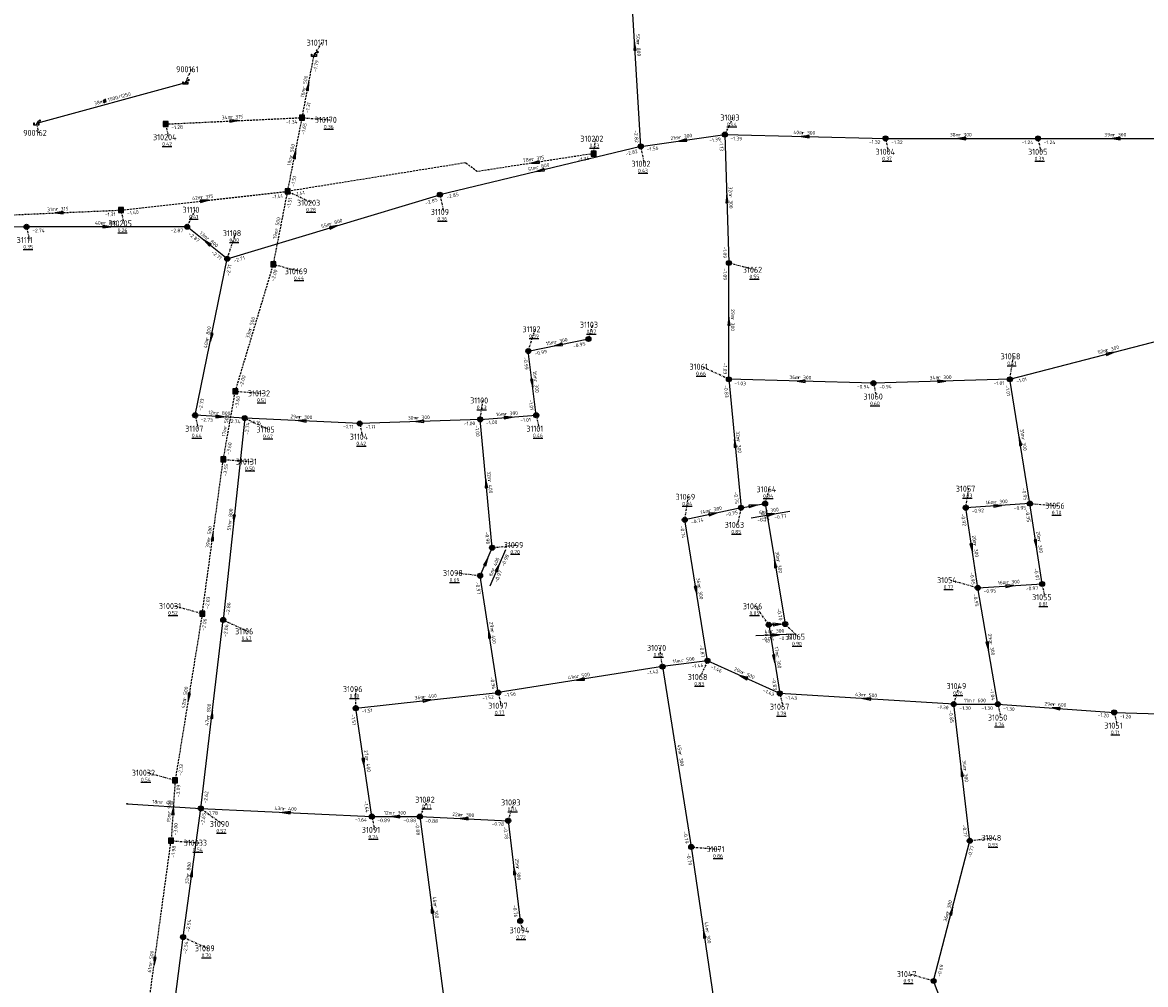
# Model space of a CAD drawing. Extents: x 188323 to 208361, y 565368 to 574910.
# Tile 67 of 256: x 201057 to 201337, y 568459 to 568699. Entities that reach past the tile are written whole.
import ezdxf

# ---------------------------------------------------------------- set-up
doc = ezdxf.new("R2010")
doc.units = 0
doc.linetypes.add('DASHDOT', pattern=[1, 0.5, -0.25, 0, -0.25])
doc.linetypes.add('DASHED', pattern=[0.75, 0.5, -0.25])
doc.layers.get('0').update_dxf_attribs({"linetype": 'CONTINUOUS'})
for name, color, linetype in [('RIO-AFM', 7, 'CONTINUOUS'), ('RIO-BOK', 7, 'CONTINUOUS'), ('RIO-DET', 7, 'CONTINUOUS'), ('RIO-KNP', 7, 'CONTINUOUS'), ('RIO-KNR', 7, 'CONTINUOUS'), ('RIO-LAG', 7, 'CONTINUOUS'), ('RIO-LAG_0B', 7, 'CONTINUOUS'), ('RIO-LAG_1B', 7, 'DASHED'), ('RIO-LEN', 7, 'CONTINUOUS'), ('RIO-MVD', 1, 'CONTINUOUS'), ('RIO-VRB', 6, 'DASHDOT'), ('RIO-VRH', 7, 'CONTINUOUS')]:
    doc.layers.add(name, color=color, linetype=linetype)
doc.styles.add('RIO-TXT', font='isocp.shx')

# ---------------------------------------------------------------- blocks, each defined once
blk = doc.blocks.new('L_VHR')
blk.add_lwpolyline([(-0.5, 0), (0.5, 0), (-0.5, 0.15), (-0.5, -0.15), (0.5, 0)])
blk = doc.blocks.new('L_VKT')
blk.add_line((0.3, 0.95), (-0.3, -0.05))
blk.add_lwpolyline([(0.3, 0.15), (0.3, 0.75), (-0.3, 0.75), (-0.3, 0.15)], close=True)
blk = doc.blocks.new('K_IPG')
blk.add_circle((0, 0), 0.5)
for points in [[(0, 0), (-0.5, 0), (-0.433013, 0.25)], [(0, 0), (-0.433013, -0.25), (-0.5, 0)], [(0, 0), (-0.433013, 0.25), (-0.25, 0.433013)], [(0, 0), (-0.25, -0.433013), (-0.433013, -0.25)], [(0, 0), (-0.25, 0.433013), (0, 0.5)], [(0, 0), (0, -0.5), (-0.25, -0.433013)], [(0, 0), (0, 0.5), (0.25, 0.433013)], [(0, 0), (0.25, 0.433013), (0.433013, 0.25)], [(0, 0), (0.433013, 0.25), (0.5, 0)], [(0, 0), (0.5, 0), (0.433013, -0.25)], [(0, 0), (0.433013, -0.25), (0.25, -0.433013)], [(0, 0), (0.25, -0.433013), (0, -0.5)]]:
    blk.add_solid(points)
at = {"style": 'RIO-TXT', "flags": 1}
blk.add_attdef('KNOOPNAAM', (2, 2), '', height=1, dxfattribs=at)
blk = doc.blocks.new('K_IPR')
blk.add_lwpolyline([(-0.5, -0.5), (0.5, -0.5), (0.5, 0.5), (-0.5, 0.5)], close=True)
blk.add_solid([(-0.5, 0.5), (0.5, 0.5), (-0.5, -0.5), (0.5, -0.5)])
at = {"style": 'RIO-TXT', "flags": 1}
blk.add_attdef('KNOOPNAAM', (2, 2), '', height=1, dxfattribs=at)
blk = doc.blocks.new('K_UTB')
blk.add_lwpolyline([(0.5, 0.15), (0.5, -0.3), (-0.5, -0.3), (-0.5, 0.15), (-0.45, 0.15), (-0.45, -0.25), (0, -0.25), (0.45, -0.25), (0.45, 0.15)], close=True)
blk.add_lwpolyline([(0.85, 0.6), (0.55, 0.65), (0.614828, 0.459583), (0.850842, 0.598937)])
blk.add_arc((0.85, -0.25), 0.85, 90, 180)
at = {"style": 'RIO-TXT', "flags": 1}
blk.add_attdef('KNOOPNAAM', (2, 2), '', height=1, dxfattribs=at)
blk = doc.blocks.new('K_FIC')
blk.add_circle((0, 0), 0.0625)
at = {"style": 'RIO-TXT', "flags": 1}
blk.add_attdef('KNOOPNAAM', (2, 2), '', height=1, dxfattribs=at)
blk = doc.blocks.new('491_03______31063_____31064_')
at = {"layer": 'RIO-LAG_0B'}
blk.add_line((0, 0), (9.687, 1.614), dxfattribs=at)
at = {"layer": 'RIO-VRH', "xscale": 2, "yscale": 2, "zscale": 2, "rotation": 9.4614}
blk.add_blockref('L_VHR', (4.8435, 0.807), dxfattribs=at)
at = {"layer": 'RIO-AFM', "style": 'RIO-TXT'}
blk.add_text('r 300', height=0.9, rotation=9.4614, dxfattribs=at).set_placement((3.6958, 1.1229))
at = {"layer": 'RIO-BOK', "style": 'RIO-TXT'}
for s, p in [('-0.75', (1.6109, -1.1508)), ('-0.77', (5.8721, -0.4406))]:
    blk.add_text(s, height=0.9, rotation=9.4614, dxfattribs=at).set_placement(p)
at = {"layer": 'RIO-LEN', "style": 'RIO-TXT'}
blk.add_text('6m', height=0.9, rotation=9.4614, dxfattribs=at).set_placement((2.0978, 0.8565))
blk = doc.blocks.new('492_03______31065_____31066_')
at = {"layer": 'RIO-LAG_0B'}
blk.add_line((0, 0), (-9.813, -0.412), dxfattribs=at)
at = {"layer": 'RIO-VRH', "xscale": 2, "yscale": 2, "zscale": 2, "rotation": 362.3857}
blk.add_blockref('L_VHR', (-4.9065, -0.206), dxfattribs=at)
at = {"layer": 'RIO-AFM', "style": 'RIO-TXT'}
blk.add_text('r 300', height=0.9, rotation=362.3857, dxfattribs=at).set_placement((-6.007, 0.2494))
at = {"layer": 'RIO-BOK', "style": 'RIO-TXT'}
for s, p in [('-0.74', (-8.3553, -1.7516)), ('-0.79', (-4.0382, -1.569))]:
    blk.add_text(s, height=0.9, rotation=362.3857, dxfattribs=at).set_placement(p)
at = {"layer": 'RIO-LEN', "style": 'RIO-TXT'}
blk.add_text('4m', height=0.9, rotation=362.3857, dxfattribs=at).set_placement((-7.6255, 0.181))
blk = doc.blocks.new('494_03______31098_____31099_')
at = {"layer": 'RIO-LAG_0B'}
blk.add_line((0, 0), (3.868, 9.026), dxfattribs=at)
at = {"layer": 'RIO-VRH', "xscale": 2, "yscale": 2, "zscale": 2, "rotation": 66.7947}
blk.add_blockref('L_VHR', (1.934, 4.513), dxfattribs=at)
at = {"layer": 'RIO-AFM', "style": 'RIO-TXT'}
blk.add_text('r 400', height=0.9, rotation=66.7947, dxfattribs=at).set_placement((1.049, 3.7169))
at = {"layer": 'RIO-BOK', "style": 'RIO-TXT'}
for s, p in [('-0.98', (3.5395, 4.7049)), ('-0.97', (1.8382, 0.7351))]:
    blk.add_text(s, height=0.9, rotation=66.7947, dxfattribs=at).set_placement(p)
at = {"layer": 'RIO-LEN', "style": 'RIO-TXT'}
blk.add_text('8m', height=0.9, rotation=66.7947, dxfattribs=at).set_placement((0.4108, 2.2279))

msp = doc.modelspace()

# ---------------------------------------------------------------- linework, layer by layer
at = {"layer": 'RIO-LAG'}
msp.add_line((201097.552, 568683.904), (201060.448, 568673.728), dxfattribs=at)
at = {"layer": 'RIO-LAG_0B'}
for p, q in [((201211.008, 568668.032), (201208, 568718.016)), ((201211.008, 568668.032), (201232, 568670.976)), ((201232, 568670.976), (201272, 568670.016)), ((201232, 568670.976), (201232.992, 568638.976)), ((201272, 568670.016), (201310, 568670.016)), ((201310, 568670.016), (201348.992, 568670.016)), ((201211.008, 568668.032), (201160.992, 568656)), ((201108, 568640), (201160.992, 568656)), ((201058, 568648), (201014, 568646.976)), ((201098, 568648), (201058, 568648)), ((201108, 568640), (201098, 568648)), ((201100, 568601.024), (201108, 568640)), ((201232.992, 568609.984), (201232.992, 568638.976)), ((201303.008, 568609.984), (201352.992, 568622.976)), ((201183.008, 568617.024), (201198, 568620.032)), ((201184.992, 568601.024), (201183.008, 568617.024)), ((201268.992, 568609.024), (201232.992, 568609.984)), ((201232.992, 568609.984), (201236, 568577.984)), ((201303.008, 568609.984), (201268.992, 568609.024)), ((201308, 568579.008), (201303.008, 568609.984)), ((201112.336, 568600.32), (201100, 568601.024)), ((201112.336, 568600.32), (201107.008, 568550.016)), ((201140.992, 568598.976), (201112.336, 568600.32)), ((201171.008, 568600), (201140.992, 568598.976)), ((201171.008, 568600), (201184.992, 568601.024)), ((201174, 568568), (201171.008, 568600)), ((201236, 568577.984), (201222, 568574.976)), ((201236, 568577.984), (201242, 568579.008)), ((201242, 568579.008), (201247.008, 568548.992)), ((201308, 568579.008), (201292, 568577.984)), ((201295.008, 568558.016), (201292, 568577.984)), ((201311.008, 568558.976), (201308, 568579.008)), ((201227.648, 568539.84), (201222, 568574.976)), ((201171.008, 568561.024), (201174, 568568)), ((201175.504, 568531.904), (201171.008, 568561.024)), ((201295.008, 568558.016), (201311.008, 568558.976)), ((201300, 568529.024), (201295.008, 568558.016)), ((201101.408, 568503.04), (201107.008, 568550.016)), ((201247.008, 568548.992), (201242.912, 568548.8)), ((201242.912, 568548.8), (201245.68, 568531.712)), ((201216.464, 568538.368), (201175.504, 568531.904)), ((201227.648, 568539.84), (201216.464, 568538.368)), ((201216.464, 568538.368), (201223.616, 568493.44)), ((201245.68, 568531.712), (201227.648, 568539.84)), ((201140, 568528), (201175.504, 568531.904)), ((201288.992, 568529.024), (201245.68, 568531.712)), ((201144, 568500.992), (201140, 568528)), ((201292.992, 568494.976), (201288.992, 568529.024)), ((201288.992, 568529.024), (201300, 568529.024)), ((201300, 568529.024), (201328.992, 568526.976)), ((201328.992, 568526.976), (201356.992, 568526.016)), ((201083.056, 568504.192), (201101.408, 568503.04)), ((201096.992, 568470.976), (201101.408, 568503.04)), ((201101.408, 568503.04), (201144, 568500.992)), ((201144, 568500.992), (201156, 568500.992)), ((201156, 568500.992), (201178, 568499.968)), ((201156, 568500.992), (201162, 568454.976)), ((201178, 568499.968), (201180.992, 568475.008)), ((201223.616, 568493.44), (201230, 568449.984)), ((201284, 568460.032), (201292.992, 568494.976)), ((201091.008, 568424), (201096.992, 568470.976)), ((201302, 568412.032), (201284, 568460.032))]:
    msp.add_line(p, q, dxfattribs=at)
at = {"layer": 'RIO-LAG_1B'}
for p, q in [((201126.656, 568675.2), (201129.632, 568690.816)), ((201092.624, 568673.6), (201126.656, 568675.2)), ((201123.056, 568656.832), (201126.656, 568675.2)), ((201081.536, 568652.16), (201123.056, 568656.832)), ((201119.504, 568638.656), (201123.056, 568656.832)), ((201050.704, 568650.816), (201081.536, 568652.16)), ((201110, 568606.976), (201119.504, 568638.656)), ((201107.008, 568590.016), (201110, 568606.976)), ((201101.76, 568551.552), (201107.008, 568590.016)), ((201101.76, 568551.552), (201095.008, 568510.016)), ((201095.008, 568510.016), (201094, 568494.976)), ((201085.776, 568434.944), (201094, 568494.976))]:
    msp.add_line(p, q, dxfattribs=at)
msp.add_lwpolyline([(201199.264, 568666.24), (201170.272, 568661.76), (201167.36, 568663.936), (201123.056, 568656.832)], dxfattribs=at)
at = {"layer": 'RIO-VRB'}
for p, q in [((201129.63, 568690.83), (201131.6064, 568693.8858)), ((201097.55, 568683.9), (201099.0872, 568687.2632)), ((201126.65, 568675.18), (201133.6175, 568674.6513)), ((201232, 568671), (201234.0371, 568675.2293)), ((201060.45, 568673.74), (201060.9835, 568671.4116)), ((201092.62, 568673.63), (201093.3271, 568670.3168)), ((201199.26, 568666.23), (201199.7935, 568669.9584)), ((201272, 568670), (201272.7071, 568666.6868)), ((201310, 568670), (201310.7071, 568666.6868)), ((201211, 568668), (201211.8806, 568663.702)), ((201123.06, 568656.81), (201129.1869, 568653.9722)), ((201161, 568656), (201161.8806, 568651.702)), ((201081.53, 568652.15), (201082.2371, 568648.8368)), ((201098, 568648), (201100.0371, 568652.2293)), ((201058, 568648), (201058.7071, 568644.6868)), ((201108, 568640), (201110.0771, 568646.4089)), ((201233, 568639), (201239.6482, 568637.28)), ((201119.51, 568638.63), (201126.1582, 568636.91)), ((201183, 568617), (201184.7352, 568622.4692)), ((201198, 568620), (201199.0514, 568623.5897)), ((201303, 568610), (201303.8806, 568615.698)), ((201233, 568610), (201226.351, 568613.1179)), ((201269, 568609), (201269.7071, 568605.6868)), ((201110, 568607), (201116.9675, 568606.4713)), ((201171, 568600), (201171.7071, 568604.7132)), ((201100, 568601), (201100.7071, 568597.6868)), ((201112.33, 568600.31), (201118.4569, 568597.4722)), ((201185, 568601), (201185.7071, 568597.6868)), ((201141, 568599), (201141.7071, 568595.6868)), ((201107, 568590), (201113.9675, 568589.4713)), ((201292, 568578), (201292.7071, 568582.7132)), ((201222, 568575), (201222.8806, 568580.698)), ((201242, 568579), (201243.0514, 568582.5897)), ((201236, 568578), (201235.121, 568573.7017)), ((201308, 568579), (201314.9675, 568578.4713)), ((201174, 568568), (201180.075, 568568.7)), ((201171, 568561), (201164.925, 568561.6981)), ((201295, 568558), (201288.0321, 568559.9265)), ((201311, 568559), (201311.7071, 568555.6868)), ((201101.76, 568551.54), (201094.7921, 568553.4665)), ((201242.92, 568548.83), (201239.657, 568553.4169)), ((201107, 568550), (201113.1269, 568547.1622)), ((201247, 568549), (201250.2618, 568545.812)), ((201216.47, 568538.34), (201215.7617, 568543.053)), ((201227.64, 568539.87), (201225.9063, 568535.8003)), ((201140, 568528), (201139.9994, 568532.775)), ((201289, 568529), (201290.3933, 568533.5294)), ((201175.5, 568531.93), (201176.2071, 568528.6168)), ((201245.68, 568531.71), (201246.3871, 568528.3968)), ((201300, 568529), (201300.7071, 568525.6868)), ((201329, 568527), (201329.7071, 568523.6868)), ((201095, 568510), (201088.0321, 568511.9265)), ((201156, 568501), (201158.0371, 568505.2293)), ((201178, 568500), (201179.3933, 568504.5294)), ((201101.4, 568503.01), (201106.8194, 568499.1619)), ((201144, 568501), (201144.7071, 568497.6868)), ((201094, 568495), (201100.9675, 568494.4713)), ((201223.61, 568493.42), (201230.5775, 568492.8913)), ((201293, 568495), (201299.075, 568495.7)), ((201181, 568475), (201181.5335, 568472.6716)), ((201097, 568471), (201103.1269, 568468.1622)), ((201284, 568460), (201278.017, 568461.7531))]:
    msp.add_line(p, q, dxfattribs=at)

# ---------------------------------------------------------------- block references
at = {"layer": 'RIO-AFM', "xscale": 0.9, "yscale": 0.9, "zscale": 0.9, "rotation": 375.3137}
msp.add_blockref('L_VKT', (201077.5626, 568678.9565), dxfattribs=at)
at = {"layer": 'RIO-DET'}
for name, p in [('491_03______31063_____31064_', (201238.496, 568575.488)), ('494_03______31098_____31099_', (201173.504, 568558.528)), ('492_03______31065_____31066_', (201249.504, 568546.496))]:
    msp.add_blockref(name, p, dxfattribs=at)
at = {"layer": 'RIO-KNP', "xscale": 1.25, "yscale": 1.25, "zscale": 1.25}
for name, p in [('K_UTB', (201129.632, 568690.816)), ('K_UTB', (201097.552, 568683.904)), ('K_IPR', (201126.656, 568675.2)), ('K_UTB', (201060.448, 568673.728)), ('K_IPR', (201092.624, 568673.6)), ('K_IPG', (201232, 568670.976)), ('K_IPG', (201272, 568670.016)), ('K_IPG', (201310, 568670.016)), ('K_IPR', (201199.264, 568666.24)), ('K_IPG', (201211.008, 568668.032)), ('K_IPR', (201123.056, 568656.832)), ('K_IPG', (201160.992, 568656)), ('K_IPR', (201081.536, 568652.16)), ('K_IPG', (201058, 568648)), ('K_IPG', (201098, 568648)), ('K_IPG', (201108, 568640)), ('K_IPR', (201119.504, 568638.656)), ('K_IPG', (201232.992, 568638.976)), ('K_IPG', (201198, 568620.032)), ('K_IPG', (201183.008, 568617.024)), ('K_IPG', (201232.992, 568609.984)), ('K_IPG', (201268.992, 568609.024)), ('K_IPG', (201303.008, 568609.984)), ('K_IPR', (201110, 568606.976)), ('K_IPG', (201100, 568601.024)), ('K_IPG', (201112.336, 568600.32)), ('K_IPG', (201140.992, 568598.976)), ('K_IPG', (201171.008, 568600)), ('K_IPG', (201184.992, 568601.024)), ('K_IPR', (201107.008, 568590.016)), ('K_IPG', (201236, 568577.984)), ('K_IPG', (201242, 568579.008)), ('K_IPG', (201292, 568577.984)), ('K_IPG', (201308, 568579.008)), ('K_IPG', (201222, 568574.976)), ('K_IPG', (201174, 568568)), ('K_IPG', (201171.008, 568561.024)), ('K_IPG', (201295.008, 568558.016)), ('K_IPG', (201311.008, 568558.976)), ('K_IPR', (201101.76, 568551.552)), ('K_IPG', (201107.008, 568550.016)), ('K_IPG', (201242.912, 568548.8)), ('K_IPG', (201247.008, 568548.992)), ('K_IPG', (201216.464, 568538.368)), ('K_IPG', (201227.648, 568539.84)), ('K_IPG', (201175.504, 568531.904)), ('K_IPG', (201245.68, 568531.712)), ('K_IPG', (201288.992, 568529.024)), ('K_IPG', (201300, 568529.024)), ('K_IPG', (201140, 568528)), ('K_IPG', (201328.992, 568526.976)), ('K_IPR', (201095.008, 568510.016)), ('K_FIC', (201083.056, 568504.192)), ('K_IPG', (201101.408, 568503.04)), ('K_IPG', (201144, 568500.992)), ('K_IPG', (201156, 568500.992)), ('K_IPG', (201178, 568499.968)), ('K_IPR', (201094, 568494.976)), ('K_IPG', (201223.616, 568493.44)), ('K_IPG', (201292.992, 568494.976)), ('K_IPG', (201180.992, 568475.008)), ('K_IPG', (201096.992, 568470.976)), ('K_IPG', (201284, 568460.032))]:
    msp.add_blockref(name, p, dxfattribs=at)
at = {"layer": 'RIO-VRH', "xscale": 2, "yscale": 2, "zscale": 2}
for p, rotation in [((201209.5, 568693), 93.4424), ((201128.14, 568683.005), 79.2111), ((201109.635, 568674.405), 2.6076), ((201221.5, 568669.5), 188.1293), ((201252, 568670.5), 538.5681), ((201291, 568670), 180), ((201329.5, 568670), 180), ((201124.855, 568665.995), 78.9342), ((201184.77, 568663.995), 188.7676), ((201186, 568662), 193.4944), ((201232.5, 568655), 451.7988), ((201102.295, 568654.48), 6.4016), ((201066.115, 568651.48), 182.4885), ((201078, 568648), 360), ((201134.5, 568648), 16.7967), ((201103, 568644), 141.3441), ((201233, 568624.5), 90), ((201104, 568620.5), 258.3999), ((201190.5, 568618.5), 191.3088), ((201328, 568616.5), 14.5727), ((201184, 568609), 277.1334), ((201251, 568609.5), 178.409), ((201286, 568609.5), 361.6845), ((201106.165, 568600.655), 356.7973), ((201126.665, 568599.655), 177.3841), ((201156, 568599.5), 181.909), ((201178, 568600.5), 4.0852), ((201234.5, 568594), 455.3643), ((201305.5, 568594.5), 99.1705), ((201172.5, 568584), 95.3644), ((201239, 568578.5), 9.4614), ((201300, 568578.5), 363.576), ((201109.665, 568575.155), 263.944), ((201229, 568576.5), 372.0935), ((201104.38, 568570.77), 82.2332), ((201293.5, 568568), 278.539), ((201309.5, 568569), 278.539), ((201172.5, 568564.5), 66.7947), ((201244.5, 568564), 459.4705), ((201224.82, 568557.435), 279.129), ((201303, 568558.5), 3.576), ((201244.96, 568548.915), 362.3857), ((201173.25, 568546.465), 98.8077), ((201297.5, 568543.5), 279.7905), ((201244.3, 568540.27), 279.1663), ((201195.985, 568535.135), 188.8913), ((201236.66, 568535.79), 155.6639), ((201098.38, 568530.77), 260.7489), ((201157.75, 568529.965), 6.3165), ((201267.34, 568530.355), 176.4207), ((201104.2, 568526.505), 83.1955), ((201314.5, 568528), 536.0552), ((201142, 568514.5), 278.4352), ((201291, 568512), 96.7182), ((201094.5, 568502.5), 446.1772), ((201122.7, 568502.005), 537.2989), ((201150, 568501), 180), ((201167, 568500.5), 537.3977), ((201099.2, 568487.005), 82.165), ((201179.5, 568487.5), 456.8512), ((201159, 568478), 457.4397), ((201288.5, 568477.5), 75.5716), ((201226.805, 568471.71), 458.3802), ((201089.89, 568464.97), 262.1984)]:
    msp.add_blockref('L_VHR', p, dxfattribs=dict(at, rotation=rotation))

# ---------------------------------------------------------------- texts
at = {"layer": 'RIO-AFM', "style": 'RIO-TXT'}
for s, rotation, p in [('r 800', 273.4424, (201209.9659, 568693.8401)), ('r 500', 79.2111, (201127.4973, 568682.3028)), ('1500/1250', 375.3137, (201078.3437, 568679.171)), ('r 315', 2.6076, (201108.803, 568674.8676)), ('r 300', 8.1293, (201220.6274, 568669.8804)), ('r 300', 358.5681, (201251.2026, 568671.0323)), ('r 500', 78.9342, (201124.2089, 568665.2958)), ('r 315', 368.7676, (201183.8913, 568664.3743)), ('r 800', 373.4944, (201185.0914, 568662.3124)), ('r 315', 6.4016, (201101.4341, 568654.8865)), ('r 300', 271.7988, (201232.9841, 568655.8261)), ('r 315', 2.4885, (201065.2841, 568651.9444)), ('r 500', 78.9429, (201120.639, 568647.0207)), ('r 800', 16.7967, (201133.5799, 568648.2445)), ('r 800', 360, (201077.1898, 568648.5122)), ('r 800', 321.3441, (201102.6818, 568644.8994)), ('r 500', 73.2585, (201114.0429, 568622.183)), ('r 300', 270, (201233.5065, 568625.3102)), ('r 800', 78.3999, (201103.3474, 568619.807)), ('r 300', 11.3088, (201189.6077, 568618.8314)), ('r 300', 14.5727, (201327.0901, 568616.7801)), ('r 300', 358.409, (201250.2038, 568610.0332)), ('r 300', 361.6845, (201285.1748, 568609.9862)), ('r 300', 277.1334, (201184.4002, 568609.8668)), ('r 800', 356.7973, (201105.384, 568601.2029)), ('r 500', 79.9839, (201107.8668, 568597.789)), ('r 300', 357.3841, (201125.8784, 568600.2001)), ('r 300', 361.909, (201155.1729, 568599.9817)), ('r 300', 4.0852, (201177.1562, 568600.941)), ('r 300', 275.3643, (201234.9318, 568594.8544)), ('r 300', 279.1705, (201305.8739, 568595.3813)), ('r 400', 275.3643, (201172.9318, 568584.8544)), ('r 300', 363.576, (201299.1598, 568578.953)), ('r 800', 443.944, (201109.067, 568574.4033)), ('r 300', 372.0935, (201228.1017, 568576.823)), ('r 500', 82.2332, (201103.7752, 568570.0348)), ('r 300', 278.539, (201293.8801, 568568.8767)), ('r 300', 278.539, (201309.8801, 568569.8767)), ('r 300', 279.4705, (201244.8689, 568564.8833)), ('r 300', 279.129, (201225.1958, 568558.3164)), ('r 300', 3.576, (201302.1604, 568558.9485)), ('r 400', 278.8077, (201173.6289, 568547.3437)), ('r 300', 279.7905, (201297.8637, 568544.3853)), ('r 500', 367.7987, (201221.1838, 568539.4934)), ('r 300', 279.1663, (201244.6696, 568541.1503)), ('r 500', 368.8913, (201195.1051, 568535.5162)), ('r 500', 335.6639, (201236.1299, 568536.5849)), ('r 500', 440.7489, (201097.7437, 568530.0524)), ('r 400', 6.3165, (201156.8895, 568530.3728)), ('r 500', 356.4207, (201266.563, 568530.9178)), ('r 800', 83.1955, (201103.6076, 568525.7597)), ('r 600', 356.0552, (201313.7262, 568528.5633)), ('r 300', 279.0397, (201220.4203, 568516.7613)), ('r 400', 278.4352, (201142.3839, 568515.3763)), ('r 300', 276.7182, (201291.4121, 568512.8646)), ('r 400', 356.319, (201091.4534, 568504.1563)), ('r 500', 446.1772, (201093.943, 568501.7249)), ('r 400', 357.2989, (201121.9146, 568502.5556)), ('r 300', 357.3977, (201166.2132, 568501.0428)), ('r 800', 82.165, (201098.5943, 568486.2702)), ('r 300', 276.8512, (201179.9073, 568488.3651)), ('r 300', 75.5716, (201287.814, 568476.8398)), ('r 300', 277.4397, (201159.405, 568478.8703)), ('r 300', 278.3802, (201227.1949, 568472.5867)), ('r 500', 82.1984, (201089.2847, 568464.2349))]:
    msp.add_text(s, height=0.9, rotation=rotation, dxfattribs=at).set_placement(p)
for s, p in [('r 300', (201290.1901, 568670.5)), ('r 300', (201328.6901, 568670.5)), ('r 600', (201293.6901, 568529.5)), ('r 300', (201149.1901, 568501.5))]:
    msp.add_text(s, height=0.9, dxfattribs=at).set_placement(p)
at = {"layer": 'RIO-BOK', "style": 'RIO-TXT'}
for s, rotation, p in [('-1.79', 79.2111, (201130.2383, 568686.5401)), ('-1.31', 79.2111, (201128.2871, 568676.2932)), ('-1.28', 2.6076, (201094.082, 568672.2951)), ('-1.34', 2.6076, (201122.6174, 568673.5949)), ('-1.65', 78.9342, (201127.2375, 568670.8869)), ('-2.82', 273.4424, (201209.386, 568672.0108)), ('-1.39', 8.1293, (201228.1388, 568669.0342)), ('-1.13', 271.7988, (201230.6453, 568669.5563)), ('-1.39', 358.5681, (201233.3653, 568669.5663)), ('-1.32', 358.5681, (201267.867, 568668.7257)), ('-2.82', 373.4944, (201207.3328, 568665.711)), ('-1.56', 8.1293, (201212.5837, 568666.812)), ('-1.36', 368.7676, (201195.4189, 568664.2372)), ('-1.51', 78.9342, (201124.7025, 568657.9153)), ('-1.41', 6.4016, (201119.1408, 568654.9615)), ('-1.41', 369.1297, (201124.6649, 568655.6509)), ('-2.85', 373.4944, (201162.6885, 568654.9664)), ('-1.51', 78.9429, (201123.6482, 568652.5171)), ('-2.85', 16.7967, (201157.4789, 568653.4746)), ('-1.31', 2.4885, (201077.4943, 568650.5733)), ('-1.40', 6.4016, (201083.0772, 568650.9148)), ('-2.74', 360, (201059.4007, 568646.6009)), ('-2.87', 360, (201093.9007, 568646.6228)), ('-2.87', 321.3441, (201098.2197, 568646.0325)), ('-2.71', 321.3441, (201103.9276, 568641.4721)), ('-1.09', 271.7988, (201231.4903, 568643.0548)), ('-2.71', 16.7967, (201109.7447, 568639.0643)), ('-2.71', 78.3999, (201108.5475, 568635.702)), ('-2.00', 73.2585, (201119.6699, 568634.2996)), ('-1.09', 270, (201231.6007, 568637.5996)), ('-0.95', 11.3088, (201194.2539, 568617.8231)), ('-0.99', 11.3088, (201184.6472, 568615.9017)), ('-0.99', 277.1334, (201181.7854, 568615.4366)), ('-1.03', 270, (201231.6118, 568614.0996)), ('-2.00', 73.2585, (201111.7438, 568607.9374)), ('-0.83', 275.3643, (201231.7377, 568608.4749)), ('-1.03', 358.409, (201234.3613, 568608.5625)), ('-0.94', 358.409, (201264.863, 568607.7346)), ('-0.94', 361.6845, (201270.4412, 568607.6427)), ('-1.01', 361.6845, (201298.9423, 568608.499)), ('-1.01', 279.1705, (201301.8418, 568608.3944)), ('-1.01', 14.5727, (201304.707, 568608.9973)), ('-3.60', 79.9839, (201110.666, 568602.7182)), ('-2.73', 78.3999, (201101.6527, 568602.0899)), ('-1.01', 277.1334, (201183.1098, 568604.8955)), ('-2.73', 356.7973, (201101.3203, 568599.5248)), ('-2.74', 356.7973, (201108.1588, 568599.1465)), ('-1.16', 357.3841, (201113.6653, 568598.8484)), ('-1.00', 361.909, (201166.9484, 568598.4806)), ('-1.00', 4.0852, (201172.496, 568598.7033)), ('-1.01', 4.0852, (201181.0093, 568599.3114)), ('-2.74', 443.944, (201113.261, 568596.0885)), ('-1.11', 357.3841, (201136.8408, 568597.8042)), ('-1.11', 361.909, (201142.4465, 568597.6483)), ('-1.00', 275.3643, (201169.7377, 568598.4749)), ('-3.60', 79.9839, (201108.622, 568591.1352)), ('-3.55', 82.2332, (201107.8336, 568585.748)), ('-0.95', 279.1705, (201305.9821, 568582.8275)), ('-0.75', 275.3643, (201234.2411, 568581.9527)), ('-0.75', 372.0935, (201232.2828, 568575.7783)), ('-0.77', 279.4705, (201240.8502, 568577.3884)), ('-0.92', 363.576, (201293.4852, 568576.691)), ('-0.95', 363.576, (201303.9953, 568577.3546)), ('-0.95', 278.539, (201306.8241, 568577.4073)), ('-0.74', 372.0935, (201223.6627, 568573.9254)), ('-0.92', 278.539, (201290.8241, 568576.4073)), ('-0.98', 275.3643, (201172.2411, 568571.9527)), ('-0.74', 279.129, (201220.8406, 568573.3953)), ('-0.95', 278.539, (201293.0174, 568561.8486)), ('-0.97', 278.539, (201309.0174, 568562.8486)), ('-0.97', 278.8077, (201169.8316, 568559.4018)), ('-0.95', 3.576, (201296.4844, 568556.69)), ('-0.97', 3.576, (201306.9949, 568557.3469)), ('-2.03', 82.2332, (201103.3362, 568552.738)), ('-0.95', 279.7905, (201293.8592, 568556.382)), ('-2.86', 443.944, (201108.5389, 568551.2455)), ('-0.70', 279.4705, (201244.9614, 568552.8169)), ('-2.06', 440.7489, (201102.4595, 568547.2724)), ('-2.86', 83.1955, (201107.9049, 568545.7624)), ('-0.72', 279.1663, (201241.7617, 568547.2245)), ('-0.87', 279.129, (201225.6275, 568543.6996)), ('-1.46', 367.7987, (201223.7677, 568537.9311)), ('-1.46', 335.6639, (201228.3396, 568538.018)), ('-0.96', 278.8077, (201173.5052, 568535.7696)), ('-1.42', 368.8913, (201212.6323, 568536.3465)), ('-0.83', 279.1663, (201243.6537, 568535.5356)), ('-1.43', 335.6639, (201241.3715, 568532.1332)), ('-1.04', 279.7905, (201297.9395, 568532.8055)), ('-1.52', 6.3165, (201171.5779, 568530.0872)), ('-1.56', 368.8913, (201177.1001, 568530.7642)), ('-1.43', 356.4207, (201246.9906, 568530.2262)), ('-1.51', 6.3165, (201141.5453, 568526.7625)), ('-1.30', 356.4207, (201284.8221, 568527.8836)), ('-0.85', 276.7182, (201287.7741, 568527.4455)), ('-1.30', 356.0552, (201301.3011, 568527.5078)), ('-1.20', 356.0552, (201324.8143, 568525.9012)), ('-1.51', 278.4352, (201138.8213, 568526.4094)), ('-1.20', 357.9548, (201330.3498, 568525.5518)), ('-2.13', 440.7489, (201096.6059, 568511.1578)), ('-3.09', 446.1772, (201096.1173, 568505.8168)), ('-2.62', 83.1955, (201102.9558, 568504.2343)), ('-1.64', 278.4352, (201142.0288, 568504.8527)), ('-2.65', 82.165, (201102.2285, 568498.7563)), ('-1.78', 357.2989, (201102.7332, 568501.5464)), ('-3.00', 446.1772, (201095.4892, 568496.3045)), ('-1.64', 357.2989, (201139.84, 568499.8192)), ('-0.88', 277.4397, (201154.7938, 568499.4301)), ('-0.88', 357.3977, (201157.3357, 568499.5387)), ('-0.78', 357.3977, (201173.8411, 568498.799)), ('-0.77', 276.7182, (201291.1495, 568498.9104)), ('-0.78', 276.8512, (201176.7777, 568498.4426)), ('-0.79', 279.0397, (201221.6096, 568497.2538)), ('-1.98', 82.1984, (201094.831, 568490.7469)), ('-0.77', 75.5716, (201293.3346, 568490.6797)), ('-0.79', 278.3802, (201222.4297, 568491.8306)), ('-0.76', 276.8512, (201179.1348, 568478.9053)), ('-2.54', 82.165, (201098.5776, 568472.1961)), ('-2.54', 82.7167, (201097.8695, 568466.7551)), ('-0.69', 75.5716, (201285.7045, 568461.007))]:
    msp.add_text(s, height=0.9, rotation=rotation, dxfattribs=at).set_placement(p)
for s, p in [('-1.32', (201273.3998, 568668.6)), ('-1.24', (201305.8998, 568668.6)), ('-1.24', (201311.3998, 568668.6)), ('-1.30', (201290.3998, 568527.6)), ('-1.30', (201295.8998, 568527.6)), ('-0.89', (201145.3998, 568499.6)), ('-0.88', (201151.8998, 568499.6))]:
    msp.add_text(s, height=0.9, dxfattribs=at).set_placement(p)
at = {"layer": 'RIO-KNR', "style": 'RIO-TXT'}
for s, p in [('310171', (201127.7814, 568693.1358)), ('900161', (201095.2622, 568686.5132)), ('310170', (201129.7925, 568673.9013)), ('31003', (201230.8496, 568674.4793)), ('900162', (201057.1585, 568670.6616)), ('310204', (201089.5021, 568669.5668)), ('310202', (201195.9685, 568669.2084)), ('31004', (201269.5196, 568665.9368)), ('31005', (201307.5196, 568665.9368)), ('31002', (201208.6931, 568662.952)), ('31110', (201096.8496, 568651.4793)), ('310203', (201125.3619, 568653.2222)), ('31109', (201158.6931, 568650.952)), ('310205', (201078.4121, 568648.0868)), ('31108', (201106.8896, 568645.6589)), ('31111', (201055.5196, 568643.9368)), ('310169', (201122.3332, 568636.16)), ('31062', (201236.4607, 568636.53)), ('31102', (201181.5477, 568621.7192)), ('31103', (201195.8639, 568622.8397)), ('31058', (201300.6931, 568614.948)), ('31061', (201223.1635, 568612.3679)), ('310132', (201113.1425, 568605.7213)), ('31100', (201168.5196, 568603.9632)), ('31060', (201266.5196, 568604.9368)), ('31107', (201097.5196, 568596.9368)), ('31105', (201115.2694, 568596.7222)), ('31101', (201182.5196, 568596.9368)), ('31104', (201138.5196, 568594.9368)), ('310131', (201110.1425, 568588.7213)), ('31064', (201239.8639, 568581.8397)), ('31057', (201289.5196, 568581.9632)), ('31069', (201219.6931, 568579.948)), ('31056', (201311.78, 568577.7213)), ('31063', (201231.9335, 568572.9517)), ('31099', (201176.8875, 568567.95)), ('31098', (201161.7375, 568560.9481)), ('31054', (201284.8446, 568559.1765)), ('31055', (201308.5196, 568554.9368)), ('310031', (201090.9671, 568552.7165)), ('31066', (201236.4695, 568552.6669)), ('31106', (201109.9394, 568546.4122)), ('31065', (201247.0743, 568545.062)), ('31070', (201212.5742, 568542.303)), ('31068', (201222.7188, 568535.0503)), ('31096', (201136.8119, 568532.025)), ('31049', (201287.2058, 568532.7794)), ('31097', (201173.0196, 568527.8668)), ('31067', (201243.1996, 568527.6468)), ('31050', (201297.5196, 568524.9368)), ('31051', (201326.5196, 568522.9368)), ('310032', (201084.2071, 568511.1765)), ('31092', (201154.8496, 568504.4793)), ('31093', (201176.2058, 568503.7794)), ('31090', (201103.6319, 568498.4119)), ('31091', (201141.5196, 568496.9368)), ('31048', (201295.8875, 568494.95)), ('310033', (201097.1425, 568493.7213)), ('31071', (201227.39, 568492.1413)), ('31094', (201178.346, 568471.9216)), ('31089', (201099.9394, 568467.4122)), ('31047', (201274.8295, 568461.0031))]:
    msp.add_text(s, height=1.5, dxfattribs=at).set_placement(p)
at = {"layer": 'RIO-LEN', "style": 'RIO-TXT'}
for s, rotation, p in [('50m', 273.4424, (201209.8351, 568695.9962)), ('16m', 79.2111, (201127.0933, 568680.1809)), ('38m', 375.3137, (201074.959, 568678.2417)), ('34m', 2.6076, (201106.6453, 568674.7693)), ('21m', 8.1293, (201218.4891, 568669.575)), ('40m', 358.5681, (201249.0432, 568671.0849)), ('19m', 78.9342, (201123.7946, 568663.1759)), ('78m', 368.7676, (201181.7568, 568664.0436)), ('51m', 373.4944, (201182.9913, 568661.8069)), ('42m', 6.4016, (201099.2875, 568654.6457)), ('32m', 271.7988, (201232.9152, 568657.985)), ('31m', 2.4885, (201063.1261, 568651.8506)), ('40m', 360, (201075.0298, 568648.5108)), ('19m', 78.9429, (201120.225, 568644.9008)), ('55m', 16.7967, (201131.5121, 568647.6203)), ('13m', 321.3441, (201100.9942, 568646.2477)), ('29m', 270, (201233.5055, 568627.4702)), ('33m', 73.2585, (201113.4209, 568620.1145)), ('40m', 78.3999, (201102.9134, 568617.6911)), ('15m', 11.3088, (201187.4897, 568618.4078)), ('52m', 14.5727, (201324.9997, 568616.2365)), ('16m', 277.1334, (201184.1309, 568612.01)), ('36m', 358.409, (201248.0446, 568610.0918)), ('34m', 361.6845, (201283.0157, 568609.9213)), ('12m', 356.7973, (201103.2273, 568601.3222)), ('29m', 357.3841, (201123.7206, 568600.2973)), ('30m', 361.909, (201153.0142, 568599.9084)), ('14m', 4.0852, (201175.0017, 568600.7871)), ('17m', 79.9839, (201107.4914, 568595.6618)), ('32m', 275.3643, (201234.7288, 568597.0049)), ('31m', 279.1705, (201305.5286, 568597.5136)), ('32m', 275.3643, (201172.7288, 568587.0049)), ('14m', 372.0935, (201225.99, 568576.3691)), ('16m', 363.576, (201297.004, 568578.8169)), ('51m', 443.944, (201108.8408, 568572.2552)), ('20m', 278.539, (201309.5583, 568572.0126)), ('39m', 82.2332, (201103.4836, 568567.8946)), ('20m', 278.539, (201293.5583, 568571.0126)), ('30m', 279.4705, (201244.5125, 568567.0137)), ('36m', 279.129, (201224.8521, 568560.4489)), ('16m', 3.576, (201300.0046, 568558.8138)), ('29m', 278.8077, (201173.2971, 568549.478)), ('29m', 279.7905, (201297.4953, 568546.5137)), ('17m', 279.1663, (201244.3244, 568543.2826)), ('11m', 367.7987, (201219.044, 568539.1989)), ('20m', 335.6639, (201234.1613, 568537.4738)), ('41m', 368.8913, (201192.9712, 568535.181)), ('42m', 440.7489, (201097.3981, 568527.9203)), ('36m', 6.3165, (201154.7427, 568530.1351)), ('43m', 356.4207, (201264.4072, 568531.0513)), ('29m', 356.0552, (201311.5713, 568528.7105)), ('47m', 83.1955, (201103.352, 568523.6149)), ('45m', 279.0397, (201220.0798, 568518.8943)), ('27m', 278.4352, (201142.066, 568517.5128)), ('34m', 276.7182, (201291.1584, 568515.0096)), ('18m', 356.319, (201089.2978, 568504.2936)), ('15m', 446.1772, (201093.8006, 568499.5696)), ('43m', 357.2989, (201119.757, 568502.6561)), ('22m', 357.3977, (201164.0554, 568501.1395)), ('25m', 276.8512, (201179.6486, 568490.5096)), ('32m', 82.165, (201098.3002, 568484.1303)), ('46m', 277.4397, (201159.1243, 568481.0119)), ('36m', 75.5716, (201287.276, 568474.7479)), ('44m', 278.3802, (201226.8791, 568474.7235)), ('61m', 82.1984, (201088.9918, 568462.0949))]:
    msp.add_text(s, height=0.9, rotation=rotation, dxfattribs=at).set_placement(p)
for s, p in [('38m', (201288.0301, 568670.5)), ('39m', (201326.5301, 568670.5)), ('11m', (201291.5301, 568529.5)), ('12m', (201147.0301, 568501.5))]:
    msp.add_text(s, height=0.9, dxfattribs=at).set_placement(p)
at = {"layer": 'RIO-MVD', "style": 'RIO-TXT'}
for s, p in [('%%U0.36', (201132.0875, 568672.5013)), ('%%U0.44', (201232.5071, 568673.0793)), ('%%U0.42', (201091.7971, 568668.1668)), ('%%U0.43', (201198.2635, 568667.8084)), ('%%U0.37', (201271.1771, 568664.5368)), ('%%U0.39', (201309.1771, 568664.5368)), ('%%U0.43', (201210.3506, 568661.552)), ('%%U0.28', (201127.6569, 568651.8222)), ('%%U0.41', (201098.5071, 568650.0793)), ('%%U0.36', (201160.3506, 568649.552)), ('%%U0.26', (201080.7071, 568646.6868)), ('%%U0.30', (201108.5471, 568644.2589)), ('%%U0.35', (201057.1771, 568642.5368)), ('%%U0.55', (201238.1182, 568635.13)), ('%%U0.44', (201124.6282, 568634.76)), ('%%U0.37', (201197.5214, 568621.4397)), ('%%U0.39', (201183.2052, 568620.3192)), ('%%U0.61', (201302.3506, 568613.548)), ('%%U0.66', (201224.821, 568610.9679)), ('%%U0.51', (201115.4375, 568604.3213)), ('%%U0.43', (201170.1771, 568602.5632)), ('%%U0.60', (201268.1771, 568603.5368)), ('%%U0.44', (201099.1771, 568595.5368)), ('%%U0.47', (201116.9269, 568595.3222)), ('%%U0.42', (201140.1771, 568593.5368)), ('%%U0.46', (201184.1771, 568595.5368)), ('%%U0.50', (201112.4375, 568587.3213)), ('%%U0.84', (201241.5214, 568580.4397)), ('%%U0.83', (201291.1771, 568580.5632)), ('%%U0.84', (201221.3506, 568578.548)), ('%%U0.70', (201313.4375, 568576.3213)), ('%%U0.85', (201233.591, 568571.5517)), ('%%U0.70', (201178.545, 568566.55)), ('%%U0.69', (201163.395, 568559.5481)), ('%%U0.77', (201286.5021, 568557.7765)), ('%%U0.52', (201093.2621, 568551.3165)), ('%%U0.85', (201238.127, 568551.2669)), ('%%U0.81', (201310.1771, 568553.5368)), ('%%U0.47', (201111.5969, 568545.0122)), ('%%U0.90', (201248.7318, 568543.662)), ('%%U0.89', (201214.2317, 568540.903)), ('%%U0.83', (201224.3763, 568533.6503)), ('%%U0.80', (201138.4694, 568530.625)), ('%%U0.76', (201288.8633, 568531.3794)), ('%%U0.77', (201174.6771, 568526.4668)), ('%%U0.78', (201244.8571, 568526.2468)), ('%%U0.76', (201299.1771, 568523.5368)), ('%%U0.71', (201328.1771, 568521.5368)), ('%%U0.54', (201086.5021, 568509.7765)), ('%%U0.77', (201156.5071, 568503.0793)), ('%%U0.74', (201177.8633, 568502.3794)), ('%%U0.57', (201105.2894, 568497.0119)), ('%%U0.74', (201143.1771, 568495.5368)), ('%%U0.54', (201099.4375, 568492.3213)), ('%%U0.93', (201297.545, 568493.55)), ('%%U0.86', (201229.0475, 568490.7413)), ('%%U0.72', (201180.0035, 568470.5216)), ('%%U0.70', (201101.5969, 568466.0122)), ('%%U0.93', (201276.487, 568459.6031))]:
    msp.add_text(s, height=0.9, dxfattribs=at).set_placement(p)

doc.saveas('drawing.dxf')
